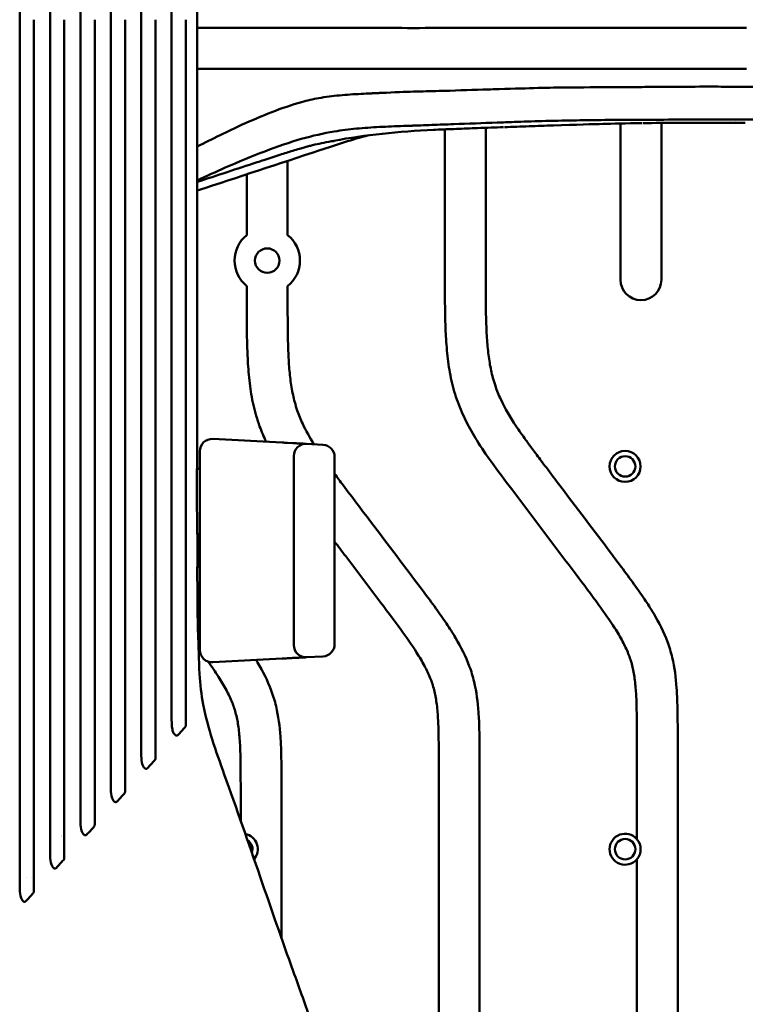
# Model space of a CAD drawing. Header units: millimetres. Extents: x 0 to 4686, y -120 to 1682.
# Tile 212 of 213: x 1408 to 1497, y 1116 to 1237. Entities that reach past the tile are written whole.
import ezdxf

# ---------------------------------------------------------------- set-up
doc = ezdxf.new("R2010")
doc.units = ezdxf.units.MM
doc.header["$LTSCALE"] = 2
doc.layers.add('Sichtbar (ISO)', color=7, linetype='Continuous', lineweight=50)

msp = doc.modelspace()

# ---------------------------------------------------------------- linework, layer by layer
at = {"layer": 'Sichtbar (ISO)'}
for p, q in [((1448.8757, 1235.6471), (1448.9119, 1235.6471)), ((1481.6099, 1223.9366), (1481.6099, 1204.8156)), ((1486.6099, 1204.8156), (1486.6099, 1224.0053)), ((1495.7281, 1224.1646), (1495.7284, 1224.1646)), ((1460.1099, 1223.2178), (1460.1099, 1204.9914)), ((1465.1099, 1204.9914), (1465.1099, 1223.4087)), ((1440.8599, 1210.2696), (1440.8599, 1219.3642)), ((1435.8599, 1217.7176), (1435.8599, 1210.2696)), ((1435.8599, 1204.0246), (1435.8599, 1202.0033)), ((1440.8599, 1202.0033), (1440.8599, 1204.0246)), ((1431.6796, 1185.2197), (1431.6796, 1185.2197)), ((1431.6883, 1185.3143), (1440.1885, 1184.8689)), ((1440.8595, 1184.8337), (1441.5109, 1184.7996)), ((1442.0222, 1184.7728), (1442.5434, 1184.7455)), ((1442.8562, 1184.7291), (1443.1878, 1184.7117)), ((1443.1884, 1184.7117), (1445.1884, 1184.6069)), ((1430.1099, 1159.4778), (1430.1099, 1183.8164)), ((1441.6099, 1160.0805), (1441.6099, 1183.2137)), ((1446.6099, 1183.1089), (1446.6099, 1160.1853)), ((1429.7511, 1181.6471), (1430.1099, 1181.6471)), ((1430.1099, 1173.6471), (1429.7735, 1173.6471)), ((1429.7929, 1169.6471), (1430.1099, 1169.6471)), ((1424.3094, 1168.7614), (1424.3094, 1168.7615)), ((1429.0162, 1161.8303), (1429.0162, 1161.8303)), ((1430.1099, 1161.6471), (1429.8749, 1161.6471)), ((1443.1884, 1158.5825), (1445.1884, 1158.6873)), ((1431.6797, 1158.0745), (1431.6797, 1158.0745)), ((1440.1885, 1158.4253), (1431.6883, 1157.9799)), ((1483.6099, 1148.7601), (1483.6099, 1136.3274)), ((1488.6099, 1074.9341), (1488.6099, 1148.7601)), ((1459.3599, 1145.7721), (1459.3599, 1109.062)), ((1464.3599, 1108.8613), (1464.3599, 1145.7721)), ((1435.1099, 1142.784), (1435.1099, 1138.5744)), ((1440.1099, 1142.784), (1440.1099, 1124.1925)), ((1483.6099, 1133.8368), (1483.6099, 1097.9276)), ((1408.8426, 1131.6471), (1408.8426, 1131.6471)), ((1409.4619, 1131.6471), (1409.4617, 1131.6471))]:
    msp.add_line(p, q, dxfattribs=at)
for centre, radius in [((1438.3599, 1207.1471), 1.5), ((1482.1749, 1181.9521), 1.9), ((1482.1749, 1181.9521), 1.25), ((1482.1749, 1135.0821), 1.25)]:
    msp.add_circle(centre, radius, dxfattribs=at)
for centre, radius, start, end in [((1439.6099, 1236.6471), 8, 187.208446, 187.210912), ((1439.6099, 1236.6471), 4.25, 193.642423, 193.65218), ((1439.6099, 1236.6471), 4.25, 346.36018, 346.368031), ((1439.6099, 1236.6471), 4.25, 346.360161, 346.368012), ((1439.6099, 1236.6471), 8, 352.817339, 352.817785), ((1439.6099, 1236.6471), 8, 352.81733, 352.817777), ((1438.3599, 1207.1471), 4, 128.682187, 231.317813), ((1438.3599, 1207.1471), 4, 308.682187, 51.317813), ((1484.1099, 1204.8156), 2.5, 180, 0), ((1431.6099, 1183.8164), 1.5, 87.001565, 180), ((1443.1099, 1183.2137), 1.5, 87.001018, 180), ((1445.1099, 1183.1089), 1.5, 0, 86.998871), ((1430.1099, 1171.6471), 1.3, 90, 102.874991), ((1430.1099, 1171.6471), 1.3, 257.65399, 270), ((1443.1099, 1160.0805), 1.5, 180, 272.999), ((1445.1099, 1160.1853), 1.5, 273.00115, 0), ((1431.6099, 1159.4778), 1.5, 180, 272.998418), ((1435.3049, 1135.0821), 1.9, 319.755877, 78.612296), ((1482.1749, 1135.0821), 1.9, 40.951631, 319.048369), ((1412.1099, 1134.6471), 2.25, 62.675833, 62.67631), ((1435.3049, 1135.0821), 1.25, 339.859391, 58.505591), ((1482.1749, 1135.0821), 1.9, 319.048369, 40.951631)]:
    msp.add_arc(centre, radius, start, end, dxfattribs=at)
for centre, major_axis, ratio, start_param, end_param in [((1491.3376, 268.8585), (1021.975, 47.718), 0.9448487, 1.52114762, 1.52360702), ((1440.11, 1159.9232), (0.0785, -1.4979), 0.00704433, 0, 0.00002268)]:
    msp.add_ellipse(centre, major_axis=major_axis, ratio=ratio, start_param=start_param, end_param=end_param, dxfattribs=at)
for points, knots in [([(1408.0596, 1342.7811), (1408.0582, 1333.2239), (1408.0599, 1297.993), (1408.0599, 1275.4116), (1408.0599, 1256.0294), (1408.0599, 1236.6471)], [-6.77442186, -6.77442186, -6.77442186, -6.77442186, -5.81467618, -5.81467618, -0.000001, -0.000001, -0.000001, -0.000001]), ([(1411.778, 1236.6471), (1411.778, 1255.3827), (1411.7779, 1274.1184), (1411.778, 1305.0143), (1411.7755, 1330.6779), (1411.7775, 1338.7183)], [0.000001, 0.000001, 0.000001, 0.000001, 5.62069318, 5.62069318, 9.26876593, 9.26876593, 9.26876593, 9.26876593]), ([(1415.5002, 1334.6462), (1415.4989, 1328.7741), (1415.5007, 1313.8349), (1415.5007, 1272.5258), (1415.5007, 1254.5864), (1415.5007, 1236.6471)], [-12.39273196, -12.39273196, -12.39273196, -12.39273196, -5.38180207, -5.38180207, -0.000001, -0.000001, -0.000001, -0.000001]), ([(1419.2184, 1330.5755), (1419.2175, 1325.3773), (1419.2188, 1312.7882), (1419.2188, 1269.9938), (1419.2188, 1253.3204), (1419.2188, 1236.6471)], [-12.83831956, -12.83831956, -12.83831956, -12.83831956, -5.0020029, -5.0020029, -0.000001, -0.000001, -0.000001, -0.000001]), ([(1422.9415, 1326.4957), (1422.9411, 1322.1096), (1422.9415, 1312.4441), (1422.9415, 1268.964), (1422.9415, 1252.8055), (1422.9415, 1236.6471)], [-13.04403762, -13.04403762, -13.04403762, -13.04403762, -4.8475282, -4.8475282, -0.000001, -0.000001, -0.000001, -0.000001]), ([(1426.6598, 1322.4185), (1426.6595, 1318.657), (1426.6596, 1310.9774), (1426.6596, 1267.5987), (1426.6596, 1252.1229), (1426.6596, 1236.6471)], [-13.01359793, -13.01359793, -13.01359793, -13.01359793, -4.64274537, -4.64274537, -0.000001, -0.000001, -0.000001, -0.000001]), ([(1408.0599, 1236.6471), (1408.0599, 1218.5355), (1408.0599, 1200.4238), (1408.0599, 1178.8538), (1408.0579, 1140.4504), (1408.0596, 1130.4363)], [0.000001, 0.000001, 0.000001, 0.000001, 5.43349267, 5.43349267, 6.47100375, 6.47100375, 6.47100375, 6.47100375]), ([(1409.7999, 1236.6471), (1409.7999, 1233.2754), (1409.7999, 1201.4876), (1409.7998, 1156.3555), (1409.8001, 1136.9071), (1409.7999, 1129.9672)], [-3.16234247, -3.16234247, -3.16234247, -3.16234247, -2.08225659, -2.08225659, -0.000001, -0.000001, -0.000001, -0.000001]), ([(1411.7774, 1134.5147), (1411.775, 1142.6561), (1411.7781, 1169.0058), (1411.7779, 1199.8502), (1411.778, 1218.2486), (1411.778, 1236.6471)], [-9.25330261, -9.25330261, -9.25330261, -9.25330261, -5.51954077, -5.51954077, -0.000001, -0.000001, -0.000001, -0.000001]), ([(1413.518, 1236.6471), (1413.518, 1232.8585), (1413.518, 1196.9573), (1413.518, 1146.6074), (1413.5182, 1138.3779), (1413.518, 1134.0334)], [-1.97684189, -1.97684189, -1.97684189, -1.97684189, -1.3039215, -1.3039215, -0.000001, -0.000001, -0.000001, -0.000001]), ([(1415.5007, 1236.6471), (1415.5007, 1219.1919), (1415.5007, 1201.7367), (1415.5007, 1160.1146), (1415.4982, 1144.5917), (1415.5001, 1138.6016)], [0.000001, 0.000001, 0.000001, 0.000001, 5.23656799, 5.23656799, 12.48660695, 12.48660695, 12.48660695, 12.48660695]), ([(1417.2407, 1138.1043), (1417.2408, 1142.3958), (1417.2407, 1150.3536), (1417.2407, 1198.7447), (1417.2407, 1233.048), (1417.2407, 1236.6471)], [0.000001, 0.000001, 0.000001, 0.000001, 1.28881255, 1.28881255, 1.93043599, 1.93043599, 1.93043599, 1.93043599]), ([(1419.2188, 1236.6471), (1419.2188, 1219.8596), (1419.2188, 1203.0721), (1419.2188, 1160.3492), (1419.217, 1147.8582), (1419.2183, 1142.6869)], [0.000001, 0.000001, 0.000001, 0.000001, 5.03625264, 5.03625264, 12.81686296, 12.81686296, 12.81686296, 12.81686296]), ([(1420.9588, 1142.1698), (1420.9588, 1144.6878), (1420.959, 1148.3238), (1420.9587, 1169.7786), (1420.9588, 1178.1975), (1420.9588, 1201.6294), (1420.9588, 1219.1383), (1420.9588, 1236.6471)], [0.000001, 0.000001, 0.000001, 0.000001, 0.75706827, 0.75706827, 1.08647755, 1.08647755, 2.0602177, 2.0602177, 2.0602177, 2.0602177]), ([(1422.9415, 1236.6471), (1422.9415, 1220.4715), (1422.9415, 1204.296), (1422.9415, 1160.8211), (1422.9405, 1151.1603), (1422.9412, 1146.7813)], [0.000001, 0.000001, 0.000001, 0.000001, 4.85266975, 4.85266975, 13.04246194, 13.04246194, 13.04246194, 13.04246194]), ([(1424.6815, 1146.2399), (1424.6814, 1147.5519), (1424.6815, 1148.8913), (1424.6814, 1155.0838), (1424.6815, 1164.5659), (1424.6815, 1202.3266), (1424.6815, 1219.4868), (1424.6815, 1236.6471)], [0.000001, 0.000001, 0.000001, 0.000001, 0.3953082, 0.3953082, 1.59785658, 1.59785658, 2.59958503, 2.59958503, 2.59958503, 2.59958503]), ([(1426.6596, 1236.6471), (1426.6596, 1220.7459), (1426.6596, 1204.8447), (1426.6596, 1162.1084), (1426.6595, 1154.5813), (1426.6598, 1150.8739)], [0.000001, 0.000001, 0.000001, 0.000001, 4.77035636, 4.77035636, 12.82089835, 12.82089835, 12.82089835, 12.82089835]), ([(1428.3996, 1150.3045), (1428.3994, 1151.6411), (1428.3991, 1152.8625), (1428.4004, 1158.0212), (1428.3996, 1164.8193), (1428.3996, 1202.2543), (1428.3996, 1219.4507), (1428.3996, 1236.6471)], [0.000001, 0.000001, 0.000001, 0.000001, 0.40419761, 0.40419761, 1.50301688, 1.50301688, 2.43666723, 2.43666723, 2.43666723, 2.43666723]), ([(1429.7739, 1236.6471), (1429.7739, 1233.3138), (1429.7739, 1229.9804), (1429.7741, 1216.6471), (1429.7741, 1206.6471), (1429.7824, 1191.6471), (1429.7865, 1186.6471), (1429.7959, 1181.6471)], [0, 0, 0, 0, 1, 1, 4.00000017, 4.00000017, 5.5000033, 5.5000033, 5.5000033, 5.5000033]), ([(1429.7739, 1235.6458), (1429.8729, 1235.6456), (1432.0599, 1235.6408), (1436.3361, 1235.6474), (1442.5981, 1235.6438), (1446.7836, 1235.6471), (1448.8757, 1235.6471)], [0.101984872, 0.101984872, 0.101984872, 0.101984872, 0.115995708, 0.41123673, 0.706471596, 1, 1, 1, 1]), ([(1448.9119, 1235.6471), (1449.0831, 1235.6471), (1449.2548, 1235.648), (1449.6687, 1235.6488), (1449.7851, 1235.6479), (1450.5431, 1235.6441), (1450.688, 1235.6471), (1450.9614, 1235.6471)], [0.000002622, 0.000002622, 0.000002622, 0.000002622, 0.083478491, 0.083478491, 0.200496, 0.200496, 0.676621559, 0.676621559, 0.676621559, 0.676621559]), ([(1450.9614, 1235.6471), (1452.5053, 1235.647), (1454.3248, 1235.6286), (1458.2271, 1235.6275), (1459.9138, 1235.647), (1461.6905, 1235.647)], [0.00000178, 0.00000178, 0.00000178, 0.00000178, 0.75355875, 0.75355875, 1.5119335, 1.5119335, 1.5119335, 1.5119335]), ([(1461.6905, 1235.647), (1461.7078, 1235.6469), (1461.7252, 1235.6469), (1461.7599, 1235.6468), (1461.7772, 1235.6468), (1461.829, 1235.6467), (1461.8635, 1235.6466), (1461.9665, 1235.6464), (1462.0351, 1235.6463), (1462.2385, 1235.6459), (1462.3738, 1235.6456), (1462.7721, 1235.6448), (1463.0342, 1235.6445), (1463.8439, 1235.6443), (1464.3787, 1235.6458), (1464.9258, 1235.647)], [0.000003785, 0.000003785, 0.000003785, 0.000003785, 0.008127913, 0.008127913, 0.016235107, 0.016235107, 0.032384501, 0.032384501, 0.064403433, 0.064403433, 0.127369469, 0.127369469, 0.249681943, 0.249681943, 0.502472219, 0.502472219, 0.502472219, 0.502472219]), ([(1464.9258, 1235.647), (1465.7561, 1235.6465), (1466.8135, 1235.6356), (1468.1228, 1235.6411), (1468.4275, 1235.6432), (1469.8853, 1235.6521), (1471.0943, 1235.6472), (1472.3895, 1235.6402)], [0, 0, 0, 0, 0.379615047, 0.379615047, 0.493313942, 0.493313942, 0.915702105, 0.915702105, 0.915702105, 0.915702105]), ([(1472.3895, 1235.6402), (1472.725, 1235.6475), (1473.0637, 1235.6478), (1473.7568, 1235.6478), (1474.1111, 1235.6475), (1474.8438, 1235.6472), (1475.2218, 1235.6479), (1475.9943, 1235.6483), (1476.3867, 1235.6472), (1476.7851, 1235.6472)], [-0.505968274, -0.505968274, -0.505968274, -0.505968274, -0.382703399, -0.382703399, -0.258160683, -0.258160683, -0.129618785, -0.129618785, -0.000001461, -0.000001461, -0.000001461, -0.000001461]), ([(1476.7851, 1235.6471), (1476.9989, 1235.6471), (1477.2137, 1235.6469), (1477.64, 1235.6472), (1477.8507, 1235.6476), (1478.4689, 1235.6488), (1478.8786, 1235.6495), (1480.0768, 1235.6499), (1480.8701, 1235.6472), (1482.1997, 1235.6468), (1482.7305, 1235.6474), (1484.0023, 1235.6478), (1484.7446, 1235.6473), (1486.8599, 1235.6464), (1488.2406, 1235.6472), (1490.3982, 1235.6469), (1491.1792, 1235.6464), (1492.8114, 1235.6465), (1493.6784, 1235.6471), (1494.5099, 1235.6468)], [0.00000146, 0.00000146, 0.00000146, 0.00000146, 0.06954005, 0.06954005, 0.13688602, 0.13688602, 0.26613273, 0.26613273, 0.51166408, 0.51166408, 0.67340993, 0.67340993, 0.89749964, 0.89749964, 1.31041169, 1.31041169, 1.54443631, 1.54443631, 1.79887333, 1.79887333, 1.79887333, 1.79887333]), ([(1447.9183, 1230.6472), (1448.2514, 1230.6471), (1448.5851, 1230.6471), (1449.2424, 1230.6471), (1449.5668, 1230.6471), (1449.891, 1230.6471)], [0.000001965, 0.000001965, 0.000001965, 0.000001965, 0.169071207, 0.169071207, 0.333235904, 0.333235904, 0.333235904, 0.333235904]), ([(1449.891, 1230.6471), (1451.7359, 1230.6471), (1453.6743, 1230.6471), (1457.0634, 1230.6471), (1458.6591, 1230.6471), (1460.2075, 1230.6471)], [0.00000239, 0.00000239, 0.00000239, 0.00000239, 0.93419228, 0.93419228, 1.68969657, 1.68969657, 1.68969657, 1.68969657]), ([(1460.2075, 1230.6471), (1460.2232, 1230.6471), (1460.3941, 1230.6468), (1460.757, 1230.6461), (1460.8924, 1230.6459), (1461.2898, 1230.6452), (1461.5528, 1230.6448), (1462.3084, 1230.6443), (1462.8052, 1230.6446), (1463.2995, 1230.6471)], [0.0000009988, 0.0000009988, 0.0000009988, 0.0000009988, 0.0077149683, 0.0077149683, 0.0122948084, 0.0122948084, 0.0211490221, 0.0211490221, 0.0377231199, 0.0377231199, 0.0377231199, 0.0377231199]), ([(1463.2995, 1230.6471), (1465.5629, 1230.6471), (1467.8799, 1230.6471), (1471.736, 1230.6471), (1473.1483, 1230.6471), (1474.5366, 1230.6471)], [0, 0, 0, 0, 1.09338877, 1.09338877, 2.02513368, 2.02513368, 2.02513368, 2.02513368]), ([(1474.5366, 1230.6471), (1475.7214, 1230.6471), (1477.2179, 1230.6471), (1480.5398, 1230.6471), (1482.0966, 1230.6471), (1486.9605, 1230.6471), (1490.4729, 1230.6471), (1494.4806, 1230.6471)], [0.000001, 0.000001, 0.000001, 0.000001, 0.43112055, 0.43112055, 0.79712243, 0.79712243, 1.53424968, 1.53424968, 1.53424968, 1.53424968]), ([(1494.4806, 1230.6471), (1494.8982, 1230.6471), (1495.3294, 1230.647), (1495.8424, 1230.6471), (1495.9486, 1230.6472), (1496.1363, 1230.6471), (1496.2156, 1230.647), (1496.4774, 1230.6471), (1496.5421, 1230.6477), (1496.7495, 1230.647), (1496.7837, 1230.6463), (1496.8631, 1230.6471), (1496.8762, 1230.6474), (1496.8933, 1230.6477), (1496.899, 1230.6477), (1496.9098, 1230.6478), (1496.9148, 1230.6478), (1496.9283, 1230.6477), (1496.9351, 1230.6475), (1496.9528, 1230.6467), (1496.9594, 1230.6463), (1496.9683, 1230.6461), (1496.9708, 1230.6461), (1496.9884, 1230.6465), (1496.9908, 1230.6491), (1497.0006, 1230.6503), (1497.0024, 1230.6504), (1497.005, 1230.6504), (1497.0059, 1230.6504), (1497.0123, 1230.6501), (1497.0184, 1230.6489), (1497.0252, 1230.6471)], [0.000001, 0.000001, 0.000001, 0.000001, 0.125299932, 0.125299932, 0.158073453, 0.158073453, 0.1830506, 0.1830506, 0.239604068, 0.239604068, 0.283323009, 0.283323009, 0.299335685, 0.299335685, 0.307439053, 0.307439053, 0.314531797, 0.314531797, 0.326560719, 0.326560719, 0.333924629, 0.333924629, 0.336740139, 0.336740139, 0.354143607, 0.354143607, 0.357898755, 0.357898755, 0.35980704, 0.35980704, 0.371638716, 0.371638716, 0.371638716, 0.371638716]), ([(1452.3225, 1227.6794), (1452.2724, 1227.6799), (1452.2238, 1227.6775), (1452.1252, 1227.6728), (1452.0753, 1227.6704), (1451.9248, 1227.6632), (1451.8243, 1227.6585), (1451.5195, 1227.6443), (1451.3154, 1227.635), (1450.6917, 1227.6064), (1450.2715, 1227.5869), (1448.9709, 1227.5197), (1448.0897, 1227.4642), (1446.36, 1227.2989), (1445.5101, 1227.1906), (1443.962, 1226.9117), (1443.2632, 1226.755), (1442.5682, 1226.5586)], [-1.65559319, -1.65559319, -1.65559319, -1.65559319, -1.63101169, -1.63101169, -1.60578463, -1.60578463, -1.55493421, -1.55493421, -1.45165906, -1.45165906, -1.23909681, -1.23909681, -0.79241248, -0.79241248, -0.35922953, -0.35922953, -0.00009296, -0.00009296, -0.00009296, -0.00009296]), ([(1474.7367, 1228.3378), (1472.4098, 1228.3377), (1470.0225, 1228.235), (1465.6053, 1228.1109), (1465.1821, 1228.0989), (1462.9826, 1228.0326), (1461.1322, 1227.9672), (1457.1435, 1227.8507), (1455.7063, 1227.851), (1452.3225, 1227.6794)], [-6.22120953, -6.22120953, -6.22120953, -6.22120953, -3.32389055, -3.32389055, -3.01509735, -3.01509735, -1.70983395, -1.70983395, -0.00051249, -0.00051249, -0.00051249, -0.00051249]), ([(1474.7367, 1228.3378), (1476.0348, 1228.3439), (1477.9012, 1228.3755), (1481.169, 1228.395), (1481.8377, 1228.3973), (1483.4339, 1228.4026), (1484.3614, 1228.4071), (1485.8448, 1228.4099), (1486.3962, 1228.4099), (1488.3877, 1228.4152), (1489.8646, 1228.437), (1492.303, 1228.4541), (1493.3106, 1228.4509), (1496.2744, 1228.4283), (1498.0015, 1228.3982), (1506.0773, 1228.4012), (1508.2778, 1228.416), (1520.3992, 1228.4191), (1521.3406, 1228.4162), (1534.41, 1228.4164), (1537.8602, 1228.4169), (1544.4892, 1228.4159), (1547.17, 1228.415), (1552.9184, 1228.4117), (1554.5597, 1228.41), (1556.703, 1228.4088), (1557.9795, 1228.4103), (1559.9128, 1228.4208), (1561.0058, 1228.427), (1563.1639, 1228.4083), (1564.3289, 1228.3721), (1565.8748, 1228.2451), (1566.3826, 1228.1893), (1567.1257, 1228.0781), (1567.3623, 1228.0382), (1567.7125, 1227.9718), (1567.8267, 1227.9489), (1567.9967, 1227.913), (1568.0528, 1227.9009), (1568.1638, 1227.8762), (1568.2176, 1227.864), (1568.2749, 1227.8507)], [0.00064152, 0.00064152, 0.00064152, 0.00064152, 0.46958918, 0.46958918, 0.5887299, 0.5887299, 0.75038009, 0.75038009, 0.84548729, 0.84548729, 1.09333099, 1.09333099, 1.27615685, 1.27615685, 1.63264929, 1.63264929, 1.86820198, 1.86820198, 1.99757367, 1.99757367, 2.0500473, 2.0500473, 2.08558096, 2.08558096, 2.12636633, 2.12636633, 2.18642292, 2.18642292, 2.21732913, 2.21732913, 2.26239971, 2.26239971, 2.28456558, 2.28456558, 2.29497002, 2.29497002, 2.3000167, 2.3000167, 2.30250313, 2.30250313, 2.30494757, 2.30494757, 2.30494757, 2.30494757]), ([(1442.5682, 1226.5586), (1440.1361, 1225.8709), (1437.7342, 1224.9038), (1433.5462, 1222.9894), (1431.6433, 1222.0529), (1429.7741, 1221.1026)], [-2.68517964, -2.68517964, -2.68517964, -2.68517964, -1.3519049, -1.3519049, -0.37971836, -0.37971836, -0.37971836, -0.37971836]), ([(1455.061, 1223.6343), (1455.193, 1223.6361), (1455.3223, 1223.6409), (1455.5818, 1223.6504), (1455.7118, 1223.6552), (1455.8396, 1223.6619)], [0.000389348, 0.000389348, 0.000389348, 0.000389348, 0.066245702, 0.066245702, 0.132426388, 0.132426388, 0.132426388, 0.132426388]), ([(1455.8396, 1223.6619), (1455.8966, 1223.6619), (1455.9512, 1223.664), (1456.0616, 1223.668), (1456.1173, 1223.67), (1456.2844, 1223.6762), (1456.3957, 1223.6803), (1456.7299, 1223.6925), (1456.9526, 1223.7007), (1457.6212, 1223.7252), (1458.0661, 1223.7415), (1459.4037, 1223.7905), (1460.2953, 1223.8231), (1462.962, 1223.9208), (1464.7264, 1223.986), (1467.1624, 1224.0746), (1467.9049, 1224.1013), (1469.6776, 1224.1624), (1470.8013, 1224.1988), (1473.2365, 1224.2661), (1474.5494, 1224.2972), (1476.0028, 1224.3207)], [0.00053852, 0.00053852, 0.00053852, 0.00053852, 0.02837703, 0.02837703, 0.05675078, 0.05675078, 0.11349099, 0.11349099, 0.22695795, 0.22695795, 0.45391538, 0.45391538, 0.90764592, 0.90764592, 1.8099295, 1.8099295, 2.1404893, 2.1404893, 2.6458754, 2.6458754, 3.15211104, 3.15211104, 3.15211104, 3.15211104]), ([(1473.3874, 1223.6993), (1472.3842, 1223.6644), (1471.3884, 1223.6291), (1469.4065, 1223.5578), (1468.3997, 1223.5212), (1467.4153, 1223.4879)], [0.00000897, 0.00000897, 0.00000897, 0.00000897, 0.493771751, 0.493771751, 0.997611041, 0.997611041, 0.997611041, 0.997611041]), ([(1484.2609, 1223.982), (1482.2685, 1223.9554), (1480.5991, 1223.9152), (1478.3709, 1223.8564), (1476.1444, 1223.7954), (1473.3874, 1223.6993)], [0.01203915, 0.01203915, 0.01203915, 0.01203915, 0.69112818, 0.69112818, 1.30213697, 1.30213697, 1.30213697, 1.30213697]), ([(1476.0028, 1224.3207), (1476.0389, 1224.3167), (1476.0743, 1224.3174), (1476.1455, 1224.3186), (1476.1813, 1224.3192), (1476.2171, 1224.3198)], [-0.0256786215, -0.0256786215, -0.0256786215, -0.0256786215, -0.0128713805, -0.0128713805, -0.000001, -0.000001, -0.000001, -0.000001]), ([(1476.2171, 1224.3198), (1478.3974, 1224.3574), (1480.9196, 1224.3797), (1486.4005, 1224.4076), (1489.6, 1224.4118), (1493.4367, 1224.4134)], [-2.16493162, -2.16493162, -2.16493162, -2.16493162, -1.15116564, -1.15116564, -0.000026, -0.000026, -0.000026, -0.000026]), ([(1485.4009, 1223.9936), (1485.2241, 1223.991), (1485.0484, 1223.989), (1484.7028, 1223.9847), (1484.5329, 1223.9824), (1484.3639, 1223.9834)], [-0.115162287, -0.115162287, -0.115162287, -0.115162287, -0.057351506, -0.057351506, -0.000354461, -0.000354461, -0.000354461, -0.000354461]), ([(1485.4009, 1223.9936), (1486.8663, 1224.01), (1488.4774, 1224.0203), (1492.2721, 1224.0361), (1494.6633, 1224.0387), (1496.8863, 1224.0388)], [0.0000961, 0.0000961, 0.0000961, 0.0000961, 0.48062067, 0.48062067, 1.15639282, 1.15639282, 1.15639282, 1.15639282]), ([(1493.4367, 1224.4134), (1497.521, 1224.415), (1503.7491, 1224.4141), (1517.8831, 1224.413), (1521.7723, 1224.4128), (1529.5457, 1224.4125), (1533.4119, 1224.4124), (1537.2909, 1224.4128)], [-5.46000316, -5.46000316, -5.46000316, -5.46000316, -2.33417845, -2.33417845, -1.16377236, -1.16377236, -0.00007055, -0.00007055, -0.00007055, -0.00007055]), ([(1429.7743, 1216.9631), (1430.9317, 1217.5017), (1432.0829, 1218.0245), (1434.8402, 1219.2396), (1436.4503, 1219.9172), (1441.2537, 1221.7502), (1443.9434, 1222.5256), (1446.5742, 1222.9618)], [0.23721394, 0.23721394, 0.23721394, 0.23721394, 0.85052202, 0.85052202, 1.70963257, 1.70963257, 3.43357705, 3.43357705, 3.43357705, 3.43357705]), ([(1429.7745, 1215.7134), (1434.7817, 1217.3622), (1439.789, 1219.011), (1446.9576, 1221.3727), (1448.7065, 1221.9677), (1450.7653, 1222.4996)], [0.58023919, 0.58023919, 0.58023919, 0.58023919, 2.16176162, 2.16176162, 2.84451622, 2.84451622, 2.84451622, 2.84451622]), ([(1458.717, 1223.1585), (1454.4614, 1222.9756), (1450.3457, 1222.539), (1445.6751, 1221.6662), (1444.8654, 1221.4969), (1444.0005, 1221.299), (1443.8078, 1221.2534), (1443.4718, 1221.1717), (1443.3285, 1221.1353), (1443.2175, 1221.1066), (1443.21, 1221.1045), (1443.2063, 1221.1036), (1443.1814, 1221.097), (1443.0549, 1221.0616), (1442.9746, 1221.0388), (1442.7238, 1220.9666), (1442.5293, 1220.9097), (1442.0616, 1220.7705), (1441.7792, 1220.6852), (1440.9871, 1220.4427), (1440.4506, 1220.2752), (1439.2642, 1219.8982), (1438.6064, 1219.6853), (1437.946, 1219.4676)], [0, 0, 0, 0, 1.49111649, 1.49111649, 1.82721188, 1.82721188, 1.93368807, 1.93368807, 2.04627631, 2.04627631, 2.10745125, 2.10745125, 2.20898811, 2.20898811, 2.28338571, 2.28338571, 2.38490347, 2.38490347, 2.50005364, 2.50005364, 2.69479043, 2.69479043, 2.9247286, 2.9247286, 2.9247286, 2.9247286]), ([(1446.5742, 1222.9618), (1447.4549, 1223.1083), (1448.3596, 1223.2203), (1449.2834, 1223.3086), (1450.2073, 1223.397), (1451.1505, 1223.4617), (1452.1138, 1223.512), (1453.0772, 1223.5624), (1454.0607, 1223.5984), (1455.061, 1223.6343)], [0, 0, 0, 0, 0.33333333, 0.33333333, 0.33333333, 0.66666667, 0.66666667, 0.66666667, 1, 1, 1, 1]), ([(1464.1152, 1223.373), (1463.2441, 1223.3414), (1462.3738, 1223.3088), (1460.6783, 1223.2418), (1459.8132, 1223.2056), (1458.8731, 1223.1652), (1458.7952, 1223.1619), (1458.717, 1223.1585)], [0.000083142, 0.000083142, 0.000083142, 0.000083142, 0.444112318, 0.444112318, 0.873127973, 0.873127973, 0.91174909, 0.91174909, 0.91174909, 0.91174909]), ([(1467.2979, 1223.4843), (1466.7796, 1223.4681), (1466.2592, 1223.4496), (1465.2232, 1223.4128), (1464.6618, 1223.3928), (1464.1152, 1223.373)], [-0.536675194, -0.536675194, -0.536675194, -0.536675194, -0.278381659, -0.278381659, -0.000082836, -0.000082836, -0.000082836, -0.000082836]), ([(1446.4445, 1221.6685), (1446.4465, 1221.6716), (1446.4471, 1221.683), (1446.4439, 1221.7018), (1446.4407, 1221.7206), (1446.4339, 1221.7464), (1446.4254, 1221.7795), (1446.4233, 1221.7876), (1446.4211, 1221.7961), (1446.4188, 1221.8051)], [0, 0, 0, 0, 0.333333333, 0.333333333, 0.333333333, 0.666666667, 0.666666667, 0.666666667, 0.748328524, 0.748328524, 0.748328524, 0.748328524]), ([(1429.7744, 1216.7747), (1432.2212, 1217.581), (1434.6681, 1218.3874), (1437.392, 1219.2851), (1437.669, 1219.3764), (1437.946, 1219.4676)], [-1.687499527, -1.687499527, -1.687499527, -1.687499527, -0.914606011, -0.914606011, -0.82710694, -0.82710694, -0.82710694, -0.82710694]), ([(1483.6099, 1148.7601), (1483.6088, 1149.6623), (1483.6073, 1150.5644), (1483.5962, 1151.4665), (1483.5911, 1151.8823), (1483.5839, 1152.298), (1483.5725, 1152.7136), (1483.5593, 1153.1889), (1483.5406, 1153.6641), (1483.5123, 1154.1387), (1483.4751, 1154.7615), (1483.4215, 1155.3834), (1483.3366, 1156.0014), (1483.2635, 1156.5335), (1483.1672, 1157.0627), (1483.0347, 1157.5832), (1482.9101, 1158.0723), (1482.7534, 1158.5536), (1482.5668, 1159.0228), (1482.3644, 1159.5318), (1482.1267, 1160.0266), (1481.869, 1160.5104), (1481.5669, 1161.0778), (1481.2373, 1161.6302), (1480.8923, 1162.1726), (1480.2856, 1163.1267), (1479.6313, 1164.05), (1478.9662, 1164.9649), (1478.0483, 1166.2275), (1477.1096, 1167.4742), (1476.1694, 1168.7199), (1474.8548, 1170.4615), (1473.5371, 1172.2011), (1472.2199, 1173.9409), (1470.9073, 1175.6749), (1469.5953, 1177.4091), (1468.2868, 1179.1462), (1467.4402, 1180.2702), (1466.5951, 1181.3954), (1465.7768, 1182.5402), (1465.167, 1183.3933), (1464.5722, 1184.2573), (1464.0184, 1185.1473), (1463.5609, 1185.8824), (1463.1315, 1186.6352), (1462.7418, 1187.4082), (1462.3435, 1188.1984), (1461.9868, 1189.0096), (1461.6848, 1189.8408), (1461.3763, 1190.6901), (1461.1251, 1191.5602), (1460.9261, 1192.4416), (1460.7266, 1193.3254), (1460.5797, 1194.2205), (1460.4701, 1195.1198), (1460.3583, 1196.0372), (1460.2852, 1196.959), (1460.2344, 1197.8818), (1460.1908, 1198.6758), (1460.1637, 1199.4705), (1460.1457, 1200.2654), (1460.11, 1201.8404), (1460.1099, 1203.416), (1460.1099, 1204.9914)], [0, 0, 0, 0, 0.04297559, 0.04297559, 0.04297559, 0.06278076, 0.06278076, 0.06278076, 0.0854317, 0.0854317, 0.0854317, 0.11514694, 0.11514694, 0.11514694, 0.14072638, 0.14072638, 0.14072638, 0.16476834, 0.16476834, 0.16476834, 0.190854, 0.190854, 0.190854, 0.22144305, 0.22144305, 0.22144305, 0.27524796, 0.27524796, 0.27524796, 0.3494912, 0.3494912, 0.3494912, 0.45329026, 0.45329026, 0.45329026, 0.55673705, 0.55673705, 0.55673705, 0.62367313, 0.62367313, 0.62367313, 0.67355519, 0.67355519, 0.67355519, 0.71475576, 0.71475576, 0.71475576, 0.75686986, 0.75686986, 0.75686986, 0.79990096, 0.79990096, 0.79990096, 0.84305468, 0.84305468, 0.84305468, 0.88707708, 0.88707708, 0.88707708, 0.92495401, 0.92495401, 0.92495401, 1, 1, 1, 1]), ([(1465.1099, 1204.9914), (1465.1115, 1203.7145), (1465.1126, 1202.4375), (1465.132, 1201.1608), (1465.144, 1200.3695), (1465.163, 1199.5782), (1465.1975, 1198.7874), (1465.2289, 1198.0651), (1465.2732, 1197.3433), (1465.3396, 1196.6233), (1465.4012, 1195.9545), (1465.4818, 1195.2874), (1465.5921, 1194.6247), (1465.6947, 1194.0081), (1465.8229, 1193.3955), (1465.9861, 1192.7923), (1466.0763, 1192.4588), (1466.1772, 1192.1281), (1466.289, 1191.8011), (1466.4794, 1191.2447), (1466.7014, 1190.6988), (1466.9496, 1190.1655), (1467.4772, 1189.0318), (1468.1227, 1187.9555), (1468.8151, 1186.9131), (1469.2058, 1186.325), (1469.6115, 1185.7476), (1470.0246, 1185.1748), (1470.2885, 1184.8088), (1470.5555, 1184.4446), (1470.824, 1184.0817), (1471.1818, 1183.5979), (1471.5422, 1183.1165), (1471.9032, 1182.6353), (1473.0163, 1181.1515), (1474.1344, 1179.671), (1475.2544, 1178.1919), (1477.4163, 1175.3367), (1479.5852, 1172.4873), (1481.7288, 1169.6187), (1482.2424, 1168.9314), (1482.7546, 1168.243), (1483.2568, 1167.5473), (1483.6946, 1166.9409), (1484.1247, 1166.3289), (1484.5413, 1165.7082), (1484.932, 1165.1261), (1485.3107, 1164.5363), (1485.6689, 1163.9335), (1486.3224, 1162.8336), (1486.9074, 1161.6907), (1487.3524, 1160.4925), (1487.5873, 1159.8603), (1487.7832, 1159.2128), (1487.94, 1158.557), (1488.2323, 1157.3342), (1488.3886, 1156.0826), (1488.4775, 1154.8285), (1488.5262, 1154.1414), (1488.5547, 1153.4535), (1488.5735, 1152.7652), (1488.6099, 1151.4309), (1488.6099, 1150.0952), (1488.6099, 1148.7601)], [0, 0, 0, 0, 0.06082574, 0.06082574, 0.06082574, 0.09852746, 0.09852746, 0.09852746, 0.13296708, 0.13296708, 0.13296708, 0.16496184, 0.16496184, 0.16496184, 0.19472835, 0.19472835, 0.19472835, 0.21118575, 0.21118575, 0.21118575, 0.2391865, 0.2391865, 0.2391865, 0.29871939, 0.29871939, 0.29871939, 0.33231212, 0.33231212, 0.33231212, 0.35378058, 0.35378058, 0.35378058, 0.38239728, 0.38239728, 0.38239728, 0.47064356, 0.47064356, 0.47064356, 0.64098929, 0.64098929, 0.64098929, 0.68180329, 0.68180329, 0.68180329, 0.71737714, 0.71737714, 0.71737714, 0.75073498, 0.75073498, 0.75073498, 0.81160036, 0.81160036, 0.81160036, 0.84371626, 0.84371626, 0.84371626, 0.90359571, 0.90359571, 0.90359571, 0.93640046, 0.93640046, 0.93640046, 1, 1, 1, 1]), ([(1438.2222, 1184.9719), (1437.9314, 1185.5867), (1437.6669, 1186.2139), (1437.4348, 1186.8528), (1437.1263, 1187.7021), (1436.8751, 1188.5722), (1436.6761, 1189.4535), (1436.4766, 1190.3374), (1436.3297, 1191.2325), (1436.2201, 1192.1318), (1436.1083, 1193.0492), (1436.0352, 1193.9709), (1435.9844, 1194.8937), (1435.9408, 1195.6877), (1435.9137, 1196.4824), (1435.8957, 1197.2774), (1435.86, 1198.8523), (1435.8599, 1200.4279), (1435.8599, 1202.0033)], [0.724498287, 0.724498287, 0.724498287, 0.724498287, 0.756869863, 0.756869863, 0.756869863, 0.799900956, 0.799900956, 0.799900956, 0.843054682, 0.843054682, 0.843054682, 0.88707708, 0.88707708, 0.88707708, 0.924954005, 0.924954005, 0.924954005, 1, 1, 1, 1]), ([(1440.8599, 1202.0033), (1440.8615, 1200.7264), (1440.8626, 1199.4495), (1440.882, 1198.1728), (1440.894, 1197.3814), (1440.913, 1196.5901), (1440.9475, 1195.7994), (1440.9789, 1195.0771), (1441.0232, 1194.3552), (1441.0896, 1193.6353), (1441.1512, 1192.9665), (1441.2318, 1192.2993), (1441.3421, 1191.6366), (1441.4447, 1191.0201), (1441.5729, 1190.4074), (1441.7361, 1189.8042), (1441.8263, 1189.4707), (1441.9272, 1189.1401), (1442.039, 1188.8131), (1442.2294, 1188.2567), (1442.4514, 1187.7107), (1442.6996, 1187.1775), (1443.1034, 1186.3097), (1443.5763, 1185.4756), (1444.0864, 1184.6646)], [0, 0, 0, 0, 0.060825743, 0.060825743, 0.060825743, 0.098527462, 0.098527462, 0.098527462, 0.132967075, 0.132967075, 0.132967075, 0.164961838, 0.164961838, 0.164961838, 0.194728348, 0.194728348, 0.194728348, 0.211185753, 0.211185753, 0.211185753, 0.239186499, 0.239186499, 0.239186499, 0.284752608, 0.284752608, 0.284752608, 0.284752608]), ([(1429.7735, 1173.6471), (1429.7683, 1174.9788), (1429.7639, 1176.3137), (1429.7565, 1178.98), (1429.7536, 1180.3148), (1429.7511, 1181.6471)], [-0.799428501, -0.799428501, -0.799428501, -0.799428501, -0.399690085, -0.399690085, -0.000004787, -0.000004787, -0.000004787, -0.000004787]), ([(1446.6099, 1181.0451), (1446.9559, 1180.5777), (1447.3043, 1180.1123), (1447.6532, 1179.6473), (1448.7663, 1178.1635), (1449.8844, 1176.6829), (1451.0044, 1175.2038), (1453.1663, 1172.3487), (1455.3352, 1169.4992), (1457.4788, 1166.6306), (1457.9924, 1165.9433), (1458.5046, 1165.2549), (1459.0068, 1164.5592), (1459.4446, 1163.9528), (1459.8747, 1163.3409), (1460.2913, 1162.7201), (1460.682, 1162.1381), (1461.0607, 1161.5482), (1461.4189, 1160.9454), (1462.0724, 1159.8456), (1462.6574, 1158.7026), (1463.1024, 1157.5045), (1463.3373, 1156.8723), (1463.5332, 1156.2247), (1463.69, 1155.5689), (1463.9823, 1154.3461), (1464.1386, 1153.0946), (1464.2275, 1151.8404), (1464.2762, 1151.1533), (1464.3047, 1150.4654), (1464.3235, 1149.7772), (1464.3599, 1148.4428), (1464.3599, 1147.1072), (1464.3599, 1145.7721)], [0.354737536, 0.354737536, 0.354737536, 0.354737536, 0.382397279, 0.382397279, 0.382397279, 0.470643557, 0.470643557, 0.470643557, 0.640989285, 0.640989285, 0.640989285, 0.68180329, 0.68180329, 0.68180329, 0.717377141, 0.717377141, 0.717377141, 0.75073498, 0.75073498, 0.75073498, 0.811600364, 0.811600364, 0.811600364, 0.843716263, 0.843716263, 0.843716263, 0.903595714, 0.903595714, 0.903595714, 0.936400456, 0.936400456, 0.936400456, 1, 1, 1, 1]), ([(1459.3599, 1145.7721), (1459.3588, 1146.6742), (1459.3573, 1147.5764), (1459.3462, 1148.4785), (1459.3411, 1148.8942), (1459.3339, 1149.31), (1459.3225, 1149.7256), (1459.3093, 1150.2009), (1459.2906, 1150.676), (1459.2623, 1151.1507), (1459.2251, 1151.7734), (1459.1715, 1152.3953), (1459.0866, 1153.0134), (1459.0135, 1153.5455), (1458.9172, 1154.0747), (1458.7847, 1154.5951), (1458.6601, 1155.0842), (1458.5034, 1155.5656), (1458.3168, 1156.0347), (1458.1144, 1156.5438), (1457.8767, 1157.0385), (1457.619, 1157.5223), (1457.3169, 1158.0897), (1456.9873, 1158.6421), (1456.6423, 1159.1845), (1456.0356, 1160.1386), (1455.3813, 1161.0619), (1454.7162, 1161.9769), (1453.7983, 1163.2394), (1452.8596, 1164.4862), (1451.9194, 1165.7319), (1450.6048, 1167.4735), (1449.2871, 1169.213), (1447.9699, 1170.9529), (1447.5165, 1171.5519), (1447.0631, 1172.1509), (1446.6099, 1172.7501)], [0, 0, 0, 0, 0.042975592, 0.042975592, 0.042975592, 0.062780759, 0.062780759, 0.062780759, 0.085431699, 0.085431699, 0.085431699, 0.115146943, 0.115146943, 0.115146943, 0.140726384, 0.140726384, 0.140726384, 0.164768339, 0.164768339, 0.164768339, 0.190853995, 0.190853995, 0.190853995, 0.221443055, 0.221443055, 0.221443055, 0.275247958, 0.275247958, 0.275247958, 0.349491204, 0.349491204, 0.349491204, 0.453290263, 0.453290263, 0.453290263, 0.489026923, 0.489026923, 0.489026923, 0.489026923]), ([(1429.8749, 1161.6471), (1429.8663, 1162.0551), (1429.859, 1162.4716), (1429.8398, 1163.7168), (1429.8291, 1164.6378), (1429.808, 1166.8795), (1429.7991, 1168.3437), (1429.7929, 1169.6471)], [0.000001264, 0.000001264, 0.000001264, 0.000001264, 0.122538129, 0.122538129, 0.369121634, 0.369121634, 0.750369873, 0.750369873, 0.750369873, 0.750369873]), ([(1429.9142, 1161.6471), (1429.9424, 1159.9489), (1429.9757, 1158.2485), (1430.1457, 1155.2801), (1430.3031, 1153.9994), (1430.8274, 1151.2722), (1431.2075, 1149.8581), (1432.0936, 1147.0516), (1432.6022, 1145.6412), (1434.6121, 1140.0273), (1436.0631, 1135.8576), (1438.8459, 1127.8144), (1440.1794, 1123.9514), (1442.228, 1118.237), (1442.9265, 1116.3511), (1443.7581, 1113.8027), (1443.9415, 1113.215), (1444.1136, 1112.6114)], [0, 0, 0, 0, 0.50968393, 0.50968393, 0.89436763, 0.89436763, 1.37889093, 1.37889093, 1.92809085, 1.92809085, 3.57371489, 3.57371489, 5.10894922, 5.10894922, 5.87519636, 5.87519636, 6.09732408, 6.09732408, 6.09732408, 6.09732408]), ([(1442.5416, 1158.5486), (1442.5378, 1158.5484), (1442.3942, 1158.5409), (1442.2207, 1158.5318), (1442.0343, 1158.522), (1442.0241, 1158.5215)], [0.424690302, 0.424690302, 0.424690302, 0.424690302, 0.428571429, 0.571428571, 0.579651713, 0.579651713, 0.579651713, 0.579651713]), ([(1443.1878, 1158.5825), (1443.1837, 1158.5823), (1443.1314, 1158.5795), (1442.9791, 1158.5716), (1442.867, 1158.5657), (1442.8553, 1158.5651)], [0.012788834, 0.012788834, 0.012788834, 0.012788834, 0.142857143, 0.285714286, 0.301926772, 0.301926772, 0.301926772, 0.301926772]), ([(1435.1099, 1142.784), (1435.1088, 1143.6862), (1435.1073, 1144.5883), (1435.0962, 1145.4904), (1435.0911, 1145.9062), (1435.0839, 1146.3219), (1435.0725, 1146.7375), (1435.0593, 1147.2128), (1435.0406, 1147.688), (1435.0123, 1148.1626), (1434.9751, 1148.7854), (1434.9215, 1149.4073), (1434.8366, 1150.0254), (1434.7635, 1150.5574), (1434.6672, 1151.0866), (1434.5347, 1151.6071), (1434.4101, 1152.0962), (1434.2534, 1152.5775), (1434.0668, 1153.0467), (1433.8644, 1153.5557), (1433.6267, 1154.0505), (1433.369, 1154.5343), (1433.0669, 1155.1017), (1432.7373, 1155.6541), (1432.3923, 1156.1965), (1431.9914, 1156.8269), (1431.5697, 1157.4439), (1431.1379, 1158.054)], [0, 0, 0, 0, 0.042975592, 0.042975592, 0.042975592, 0.06278076, 0.06278076, 0.06278076, 0.0854317, 0.0854317, 0.0854317, 0.115146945, 0.115146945, 0.115146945, 0.140726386, 0.140726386, 0.140726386, 0.164768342, 0.164768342, 0.164768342, 0.190853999, 0.190853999, 0.190853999, 0.221443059, 0.221443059, 0.221443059, 0.256996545, 0.256996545, 0.256996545, 0.256996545]), ([(1436.9882, 1158.2576), (1437.049, 1158.1579), (1437.1092, 1158.0578), (1437.1689, 1157.9574), (1437.8224, 1156.8575), (1438.4074, 1155.7146), (1438.8524, 1154.5164), (1439.0873, 1153.8842), (1439.2832, 1153.2367), (1439.44, 1152.5809), (1439.7323, 1151.3581), (1439.8886, 1150.1065), (1439.9775, 1148.8524), (1440.0262, 1148.1653), (1440.0547, 1147.4774), (1440.0735, 1146.7891), (1440.1099, 1145.4548), (1440.1099, 1144.1191), (1440.1099, 1142.784)], [0.74517717, 0.74517717, 0.74517717, 0.74517717, 0.750734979, 0.750734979, 0.750734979, 0.811600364, 0.811600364, 0.811600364, 0.843716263, 0.843716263, 0.843716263, 0.903595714, 0.903595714, 0.903595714, 0.936400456, 0.936400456, 0.936400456, 1, 1, 1, 1]), ([(1441.512, 1158.4947), (1441.5032, 1158.4942), (1441.2952, 1158.4833), (1441.0744, 1158.4717), (1440.8605, 1158.4605)], [0.708091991, 0.708091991, 0.708091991, 0.708091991, 0.714285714, 0.854914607, 0.854914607, 0.854914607, 0.854914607]), ([(1426.6598, 1150.8739), (1426.6598, 1150.5075), (1426.6734, 1150.1257), (1426.7904, 1149.5641), (1426.8503, 1149.4107), (1426.9613, 1149.197), (1427.0226, 1149.1194), (1427.1112, 1149.0445), (1427.1503, 1149.0175), (1427.2284, 1148.992), (1427.2623, 1148.9882), (1427.3178, 1148.9974), (1427.3389, 1149.0048), (1427.3809, 1149.0282), (1427.4009, 1149.0446), (1427.4189, 1149.0645)], [0.000001, 0.000001, 0.000001, 0.000001, 0.11008714, 0.11008714, 0.181821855, 0.181821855, 0.255635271, 0.255635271, 0.292228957, 0.292228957, 0.318240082, 0.318240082, 0.334827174, 0.334827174, 0.352591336, 0.352591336, 0.352591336, 0.352591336]), ([(1428.3996, 1150.3045), (1428.3996, 1150.2786), (1428.3979, 1150.2525), (1428.3905, 1150.2023), (1428.385, 1150.1784), (1428.3699, 1150.1333), (1428.3607, 1150.1124), (1428.3384, 1150.0737), (1428.3257, 1150.0563), (1428.3112, 1150.041)], [-0.0292116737, -0.0292116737, -0.0292116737, -0.0292116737, -0.0213784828, -0.0213784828, -0.0140102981, -0.0140102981, -0.0069822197, -0.0069822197, -0.0000249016, -0.0000249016, -0.0000249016, -0.0000249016]), ([(1427.4191, 1149.0646), (1427.5677, 1149.2276), (1427.7164, 1149.3903), (1428.0138, 1149.7158), (1428.1625, 1149.8785), (1428.3112, 1150.041)], [0.000038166, 0.000038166, 0.000038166, 0.000038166, 0.072867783, 0.072867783, 0.14572531, 0.14572531, 0.14572531, 0.14572531]), ([(1422.9412, 1146.7813), (1422.9413, 1146.4192), (1422.9553, 1146.041), (1423.0737, 1145.486), (1423.1337, 1145.3366), (1423.2442, 1145.1269), (1423.3053, 1145.0521), (1423.3908, 1144.9799), (1423.4296, 1144.953), (1423.5106, 1144.9259), (1423.5443, 1144.9231), (1423.5981, 1144.931), (1423.6201, 1144.9383), (1423.6639, 1144.9623), (1423.6848, 1144.9792), (1423.7035, 1144.9998)], [0.000001, 0.000001, 0.000001, 0.000001, 0.108734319, 0.108734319, 0.179494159, 0.179494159, 0.255299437, 0.255299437, 0.294002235, 0.294002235, 0.324329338, 0.324329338, 0.346361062, 0.346361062, 0.370135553, 0.370135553, 0.370135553, 0.370135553]), ([(1423.7037, 1145), (1423.8518, 1145.1623), (1424.0001, 1145.3246), (1424.2966, 1145.649), (1424.4449, 1145.8113), (1424.5931, 1145.9733)], [0.000031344, 0.000031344, 0.000031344, 0.000031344, 0.07251806, 0.07251806, 0.145027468, 0.145027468, 0.145027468, 0.145027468]), ([(1424.6815, 1146.2399), (1424.6815, 1146.2135), (1424.6798, 1146.1869), (1424.6724, 1146.136), (1424.6669, 1146.1118), (1424.6518, 1146.0662), (1424.6426, 1146.0452), (1424.6203, 1146.0063), (1424.6076, 1145.9887), (1424.5931, 1145.9733)], [-0.029506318, -0.029506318, -0.029506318, -0.029506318, -0.0215553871, -0.0215553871, -0.0140857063, -0.0140857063, -0.0069964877, -0.0069964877, -0.0000202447, -0.0000202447, -0.0000202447, -0.0000202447]), ([(1419.2183, 1142.6869), (1419.2184, 1142.328), (1419.2327, 1141.9527), (1419.3555, 1141.3883), (1419.4186, 1141.2454), (1419.5232, 1141.0494), (1419.5845, 1140.9776), (1419.6717, 1140.9042), (1419.7095, 1140.8806), (1419.7858, 1140.8546), (1419.8196, 1140.8517), (1419.8739, 1140.859), (1419.8966, 1140.8664), (1419.942, 1140.8908), (1419.9635, 1140.9082), (1419.9828, 1140.9294)], [0.000001, 0.000001, 0.000001, 0.000001, 0.107703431, 0.107703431, 0.182556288, 0.182556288, 0.278923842, 0.278923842, 0.341391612, 0.341391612, 0.397530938, 0.397530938, 0.440279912, 0.440279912, 0.486688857, 0.486688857, 0.486688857, 0.486688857]), ([(1419.9829, 1140.9295), (1420.1307, 1141.0915), (1420.2786, 1141.2533), (1420.5744, 1141.577), (1420.7223, 1141.7388), (1420.8703, 1141.9005)], [0.000025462, 0.000025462, 0.000025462, 0.000025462, 0.072239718, 0.072239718, 0.144472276, 0.144472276, 0.144472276, 0.144472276]), ([(1420.9588, 1142.1698), (1420.9588, 1142.1177), (1420.9525, 1142.0655), (1420.9292, 1141.9943), (1420.9199, 1141.973), (1420.8976, 1141.9337), (1420.8848, 1141.9161), (1420.8703, 1141.9005)], [-0.0298218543, -0.0298218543, -0.0298218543, -0.0298218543, -0.0142129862, -0.0142129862, -0.0070420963, -0.0070420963, -0.0000170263, -0.0000170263, -0.0000170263, -0.0000170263]), ([(1415.5001, 1138.6012), (1415.5002, 1138.2417), (1415.5151, 1137.87), (1415.6379, 1137.314), (1415.7005, 1137.1736), (1415.8057, 1136.9783), (1415.867, 1136.9085), (1415.9419, 1136.8457), (1415.9809, 1136.817), (1416.0657, 1136.7878), (1416.0997, 1136.7849), (1416.1543, 1136.7917), (1416.1777, 1136.7991), (1416.2243, 1136.8239), (1416.2464, 1136.8417), (1416.2662, 1136.8634)], [0.000002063, 0.000002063, 0.000002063, 0.000002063, 0.107857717, 0.107857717, 0.182447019, 0.182447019, 0.280217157, 0.280217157, 0.327081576, 0.327081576, 0.362473, 0.362473, 0.390386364, 0.390386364, 0.420833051, 0.420833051, 0.420833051, 0.420833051]), ([(1417.2407, 1138.1043), (1417.2407, 1138.0516), (1417.2344, 1137.999), (1417.2111, 1137.9272), (1417.2018, 1137.9057), (1417.1793, 1137.8661), (1417.1665, 1137.8483), (1417.1519, 1137.8325)], [-0.0300765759, -0.0300765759, -0.0300765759, -0.0300765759, -0.0143308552, -0.0143308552, -0.0070872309, -0.0070872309, -0.0000141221, -0.0000141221, -0.0000141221, -0.0000141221]), ([(1416.2662, 1136.8635), (1416.4138, 1137.0251), (1416.5614, 1137.1866), (1416.8566, 1137.5096), (1417.0042, 1137.6711), (1417.1519, 1137.8325)], [0.00002058, 0.00002058, 0.00002058, 0.00002058, 0.072021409, 0.072021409, 0.144036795, 0.144036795, 0.144036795, 0.144036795]), ([(1411.7774, 1134.5143), (1411.7775, 1134.1567), (1411.7926, 1133.7867), (1411.9054, 1133.2815), (1411.9581, 1133.1338), (1412.0834, 1132.9029), (1412.1447, 1132.8346), (1412.2245, 1132.7679), (1412.267, 1132.7393), (1412.3492, 1132.715), (1412.3829, 1132.7121), (1412.4392, 1132.7218), (1412.4612, 1132.7297), (1412.5051, 1132.7544), (1412.5259, 1132.7715), (1412.5445, 1132.792)], [0.000002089, 0.000002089, 0.000002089, 0.000002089, 0.107287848, 0.107287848, 0.165981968, 0.165981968, 0.220470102, 0.220470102, 0.255173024, 0.255173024, 0.278118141, 0.278118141, 0.293837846, 0.293837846, 0.310970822, 0.310970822, 0.310970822, 0.310970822]), ([(1413.4289, 1133.7596), (1413.2815, 1133.5984), (1413.1341, 1133.4371), (1412.8393, 1133.1146), (1412.6919, 1132.9534), (1412.5446, 1132.792)], [-0.143694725, -0.143694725, -0.143694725, -0.143694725, -0.071849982, -0.071849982, -0.000016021, -0.000016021, -0.000016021, -0.000016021]), ([(1413.518, 1134.0334), (1413.518, 1133.9803), (1413.5117, 1133.9272), (1413.4883, 1133.8549), (1413.479, 1133.8333), (1413.4565, 1133.7934), (1413.4436, 1133.7754), (1413.4289, 1133.7596)], [-0.0302982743, -0.0302982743, -0.0302982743, -0.0302982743, -0.0144315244, -0.0144315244, -0.0071266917, -0.0071266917, -0.000011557, -0.000011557, -0.000011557, -0.000011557]), ([(1408.0596, 1130.4359), (1408.0596, 1130.0796), (1408.0748, 1129.7109), (1408.1977, 1129.1648), (1408.2595, 1129.0276), (1408.3663, 1128.8316), (1408.4279, 1128.765), (1408.5073, 1128.6989), (1408.5493, 1128.6716), (1408.6303, 1128.6475), (1408.6647, 1128.6446), (1408.7217, 1128.6547), (1408.7438, 1128.6627), (1408.7877, 1128.6876), (1408.8086, 1128.7048), (1408.8273, 1128.7253)], [0.000002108, 0.000002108, 0.000002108, 0.000002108, 0.106899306, 0.106899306, 0.179586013, 0.179586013, 0.278249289, 0.278249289, 0.34893109, 0.34893109, 0.398668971, 0.398668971, 0.432229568, 0.432229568, 0.468880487, 0.468880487, 0.468880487, 0.468880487]), ([(1409.7105, 1129.6916), (1409.5633, 1129.5307), (1409.4161, 1129.3696), (1409.1217, 1129.0475), (1408.9745, 1128.8864), (1408.8273, 1128.7253)], [-0.1434249, -0.1434249, -0.1434249, -0.1434249, -0.071714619, -0.071714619, -0.000012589, -0.000012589, -0.000012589, -0.000012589]), ([(1409.7999, 1129.9672), (1409.7999, 1129.9137), (1409.7936, 1129.8603), (1409.7702, 1129.7876), (1409.7608, 1129.7658), (1409.7382, 1129.7256), (1409.7253, 1129.7076), (1409.7105, 1129.6916)], [-0.0304880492, -0.0304880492, -0.0304880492, -0.0304880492, -0.0145161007, -0.0145161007, -0.0071604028, -0.0071604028, -0.0000095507, -0.0000095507, -0.0000095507, -0.0000095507])]:
    msp.add_open_spline(points, degree=3, knots=knots, dxfattribs=at)
for points in [[(1429.7959, 1291.6471), (1429.7617, 1273.3139), (1429.7739, 1254.9804), (1429.7739, 1236.6471)], [(1429.7739, 1230.6479), (1437.024, 1230.6478), (1442.9773, 1230.6472), (1447.9183, 1230.6472)], [(1440.1885, 1184.8689), (1440.4138, 1184.8571), (1440.6404, 1184.8452), (1440.8595, 1184.8337)], [(1441.5109, 1184.7996), (1441.6913, 1184.7901), (1441.8634, 1184.7811), (1442.0222, 1184.7728)], [(1442.5434, 1184.7455), (1442.6628, 1184.7392), (1442.7681, 1184.7337), (1442.8562, 1184.7291)], [(1429.8173, 1173.6471), (1429.8224, 1172.3138), (1429.8284, 1170.9804), (1429.8359, 1169.6471)], [(1430.1099, 1159.4768), (1430.0574, 1159.5484), (1430.0048, 1159.6199), (1429.9522, 1159.6915)], [(1442.8553, 1158.5651), (1442.767, 1158.5604), (1442.6614, 1158.5549), (1442.5416, 1158.5486)], [(1440.8605, 1158.4605), (1440.641, 1158.449), (1440.4141, 1158.4372), (1440.1885, 1158.4253)], [(1442.0241, 1158.5215), (1441.8651, 1158.5132), (1441.6927, 1158.5041), (1441.512, 1158.4947)]]:
    msp.add_open_spline(points, degree=3, dxfattribs=at)

doc.saveas('drawing.dxf')
